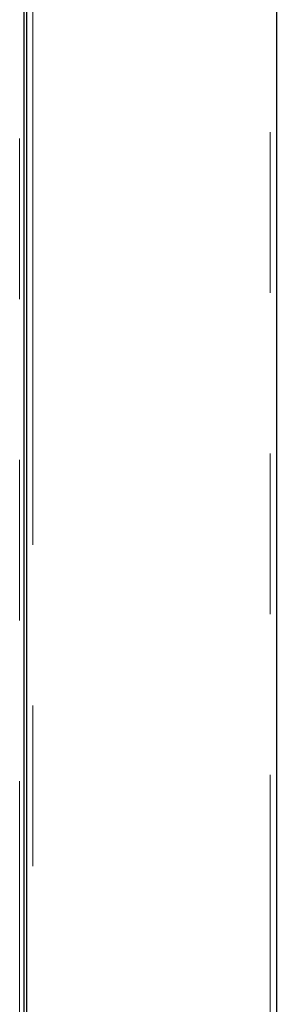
# Model space of a CAD drawing. Header units: millimetres. Extents: x 19 to 255, y 64 to 156.
# Tile 75 of 76: x 252.6 to 254.63, y 71.33 to 79.11. Entities that reach past the tile are written whole.
import ezdxf

# ---------------------------------------------------------------- set-up
doc = ezdxf.new("R2010")
doc.units = ezdxf.units.MM
doc.linetypes.add('PHANTOM', pattern=[12.7, 6.35, -1.27, 1.27, -1.27, 1.27, -1.27])

msp = doc.modelspace()

# ---------------------------------------------------------------- linework, layer by layer
at = {"color": 7, "linetype": 'Continuous', "lineweight": 25}
for p, q in [((252.6529, 93.9782), (252.6529, 66.7815)), ((254.6329, 93.9923), (254.6329, 66.7923)), ((252.6329, 90.5923), (252.6329, 66.7423))]:
    msp.add_line(p, q, dxfattribs=at)
at = {"color": 8, "linetype": 'PHANTOM', "lineweight": 18}
for p, q in [((252.7029, 94.0102), (252.7029, 66.7923)), ((254.5829, 66.7923), (254.5829, 94.0102)), ((252.5993, 66.7423), (252.5993, 90.5923))]:
    msp.add_line(p, q, dxfattribs=at)

doc.saveas('drawing.dxf')
